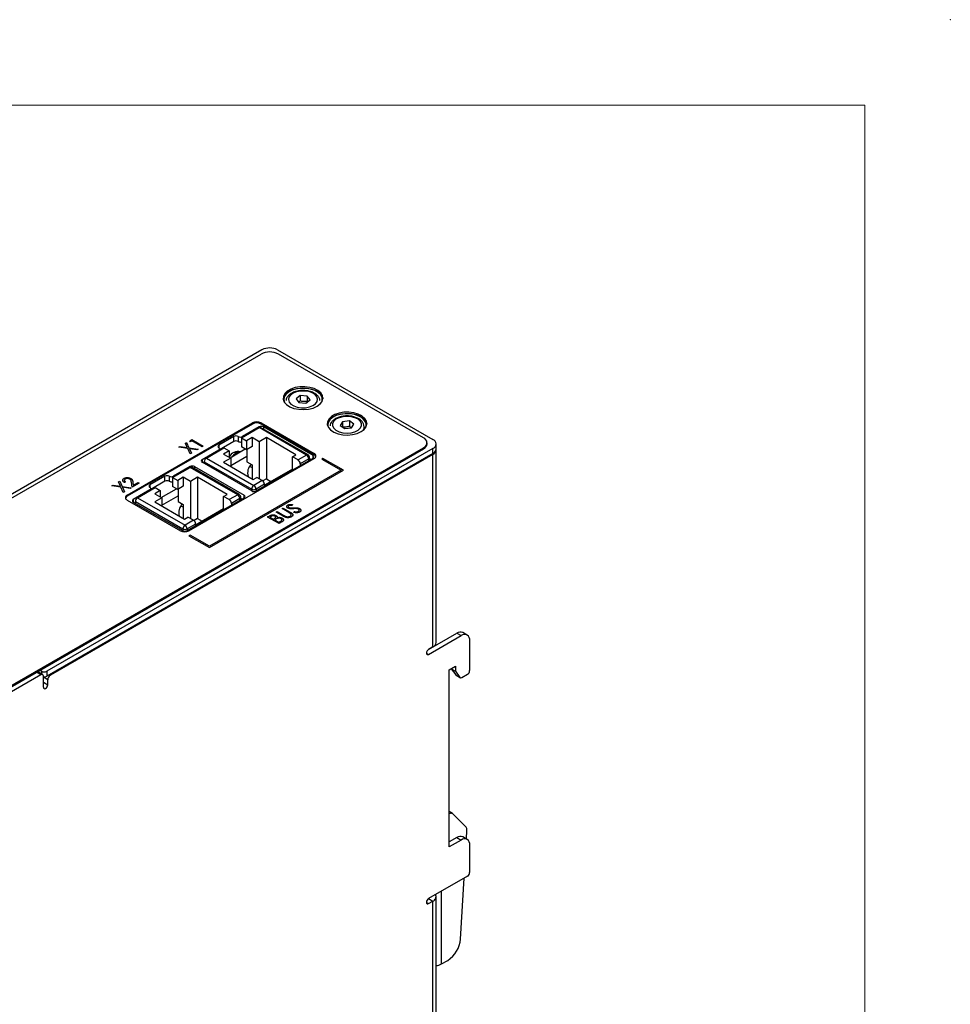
# Model space of a CAD drawing. Header units: millimetres. Extents: x 0 to 420, y 0 to 297.
# Tile 21 of 21: x 344 to 420, y 216 to 297. Entities that reach past the tile are written whole.
import ezdxf

# ---------------------------------------------------------------- set-up
doc = ezdxf.new("R2010")
doc.units = ezdxf.units.MM
doc.header["$PDSIZE"] = -1

msp = doc.modelspace()

# ---------------------------------------------------------------- linework, layer by layer
at = {"color": 7, "linetype": 'Continuous', "lineweight": 18}
for q in [(7, 290), (413, 7)]:
    msp.add_line((413, 290), q, dxfattribs=at)
at = {"color": 7, "linetype": 'Continuous', "lineweight": 25}
for p, q in [((321.714, 245.453), (363.575, 269.618)), ((363.645, 269.965), (332.038, 251.719)), ((364.918, 269.965), (377.646, 262.618)), ((376.868, 262.76), (364.989, 269.618)), ((366.775, 266.209), (366.432, 265.941)), ((367.349, 266.171), (366.775, 266.209)), ((366.775, 266.209), (366.775, 265.78)), ((367.579, 265.865), (367.349, 266.171)), ((367.349, 266.171), (367.349, 265.742)), ((366.432, 265.941), (366.662, 265.635)), ((366.775, 265.78), (366.647, 265.655)), ((366.662, 265.635), (367.236, 265.597)), ((367.236, 265.597), (367.579, 265.865)), ((352.614, 258.066), (362.868, 263.985)), ((362.868, 263.883), (352.614, 257.964)), ((362.868, 263.883), (362.868, 263.985)), ((363.575, 263.985), (367.923, 261.475)), ((363.575, 263.883), (363.575, 263.985)), ((367.923, 261.373), (363.575, 263.883)), ((370.231, 264.074), (370.042, 263.759)), ((370.042, 263.759), (370.42, 263.508)), ((370.798, 264.138), (370.231, 264.074)), ((370.231, 264.074), (370.231, 263.646)), ((371.176, 263.886), (370.798, 264.138)), ((370.798, 264.138), (370.798, 263.709)), ((370.987, 263.571), (371.176, 263.886)), ((361.966, 262.758), (363.405, 263.589)), ((363.406, 263.65), (362.043, 262.863)), ((367.294, 261.344), (363.405, 263.589)), ((367.419, 261.356), (363.53, 263.601)), ((367.825, 261.303), (363.76, 263.65)), ((370.42, 263.508), (370.987, 263.571)), ((357.378, 262.306), (357.477, 262.364)), ((357.532, 261.965), (357.378, 262.306)), ((357.378, 262.306), (357.378, 262.304)), ((357.531, 261.965), (357.378, 262.304)), ((357.477, 262.364), (357.667, 261.945)), ((357.737, 262.514), (357.903, 262.609)), ((357.783, 262.429), (357.737, 262.514)), ((357.737, 262.514), (357.737, 262.512)), ((357.783, 262.427), (357.737, 262.512)), ((357.915, 262.506), (357.783, 262.429)), ((357.915, 262.504), (357.783, 262.427)), ((357.783, 262.429), (357.783, 262.427)), ((357.903, 262.609), (358.839, 262.069)), ((358.755, 262.021), (357.915, 262.506)), ((357.915, 262.506), (357.915, 262.504)), ((358.755, 262.019), (357.915, 262.504)), ((361.336, 262.863), (360.102, 262.151)), ((361.336, 262.455), (360.175, 261.785)), ((361.336, 262.455), (361.336, 262.863)), ((361.689, 262.863), (361.689, 262.455)), ((361.966, 262.758), (362.39, 262.513)), ((361.966, 262.758), (361.966, 262.023)), ((362.839, 262.773), (362.39, 262.513)), ((362.39, 262.513), (362.39, 261.778)), ((363.422, 262.436), (362.839, 262.773)), ((362.839, 262.773), (362.839, 262.038)), ((364.006, 262.773), (363.422, 262.436)), ((363.422, 262.436), (363.422, 259.399)), ((366.427, 261.374), (364.006, 262.773)), ((364.006, 262.773), (364.006, 259.392)), ((377.161, 262.25), (377.161, 262.352)), ((377.91, 261.842), (377.91, 262.25)), ((335.008, 237.778), (376.868, 261.944)), ((335.008, 237.676), (376.868, 261.842)), ((377.646, 261.883), (346.038, 243.636)), ((377.646, 261.475), (346.038, 243.228)), ((377.645, 261.394), (346.32, 243.31)), ((356.842, 261.997), (356.941, 262.054)), ((357.568, 261.888), (356.842, 261.997)), ((356.842, 261.997), (356.842, 261.995)), ((357.568, 261.886), (356.842, 261.995)), ((356.941, 262.054), (357.532, 261.965)), ((357.568, 261.888), (357.568, 261.886)), ((357.765, 261.45), (357.568, 261.888)), ((357.765, 261.448), (357.568, 261.886)), ((357.667, 261.945), (358.425, 261.831)), ((358.326, 261.773), (357.702, 261.867)), ((357.702, 261.867), (357.864, 261.507)), ((358.326, 261.771), (357.703, 261.865)), ((357.864, 261.507), (357.765, 261.45)), ((357.864, 261.505), (357.765, 261.448)), ((357.765, 261.45), (357.765, 261.448)), ((357.864, 261.507), (357.864, 261.505)), ((358.425, 261.831), (358.326, 261.773)), ((358.425, 261.829), (358.326, 261.771)), ((358.326, 261.773), (358.326, 261.771)), ((358.425, 261.831), (358.425, 261.829)), ((360.102, 261.742), (358.739, 260.956)), ((358.839, 262.069), (358.755, 262.021)), ((358.839, 262.067), (358.755, 262.019)), ((358.755, 262.021), (358.755, 262.019)), ((358.839, 262.069), (358.839, 262.067)), ((359.091, 261.099), (360.53, 261.93)), ((360.175, 261.725), (360.175, 261.844)), ((360.954, 261.685), (360.505, 261.425)), ((360.505, 261.425), (361.089, 261.089)), ((360.53, 261.93), (360.954, 261.685)), ((360.954, 261.685), (360.954, 261.166)), ((361.029, 261.123), (362.277, 261.844)), ((361.669, 261.546), (361.656, 261.553)), ((362.39, 261.778), (361.966, 262.023)), ((362.839, 262.038), (362.39, 261.778)), ((362.415, 261.793), (362.415, 260.788)), ((366.141, 261.209), (366.427, 261.374)), ((367.294, 261.344), (366.601, 260.944)), ((367.923, 261.373), (367.923, 261.475)), ((376.868, 261.842), (376.868, 261.944)), ((377.645, 245.634), (377.645, 261.394)), ((377.646, 261.475), (377.646, 261.883)), ((377.908, 246.002), (377.908, 261.761)), ((357.67, 255.147), (367.923, 261.066)), ((362.805, 258.404), (358.739, 260.751)), ((358.914, 260.793), (362.804, 258.548)), ((358.914, 260.65), (358.914, 260.793)), ((359.091, 261.099), (362.98, 258.854)), ((361.089, 261.089), (360.505, 260.752)), ((360.505, 260.752), (362.927, 259.354)), ((361.089, 260.494), (362.415, 261.26)), ((361.089, 261.089), (361.089, 260.415)), ((362.415, 260.788), (362.839, 260.543)), ((362.839, 260.543), (362.839, 259.405)), ((363.158, 258.404), (367.825, 261.098)), ((366.601, 260.944), (366.141, 261.209)), ((366.141, 260.188), (366.141, 261.209)), ((367.47, 261.038), (366.778, 260.638)), ((366.778, 260.638), (366.778, 260.494)), ((367.544, 260.936), (367.544, 261.14)), ((367.544, 261.057), (367.649, 260.996)), ((368.63, 261.068), (368.542, 261.017)), ((368.542, 261.017), (370.133, 260.099)), ((368.542, 261.017), (368.542, 261.015)), ((368.542, 261.015), (370.131, 260.098)), ((370.31, 260.099), (368.63, 261.068)), ((356.332, 259.506), (357.771, 260.337)), ((357.772, 260.397), (356.409, 259.611)), ((361.66, 258.091), (357.771, 260.337)), ((361.785, 258.104), (357.896, 260.349)), ((358.126, 260.397), (362.191, 258.05)), ((359.35, 253.772), (370.31, 260.099)), ((370.133, 260.099), (359.35, 253.874)), ((359.35, 253.77), (370.31, 260.097)), ((362.814, 260.316), (362.637, 260.419)), ((366.141, 260.188), (363.85, 258.866)), ((366.141, 260.188), (366.195, 260.157)), ((370.31, 260.099), (370.31, 260.097)), ((351.362, 258.833), (351.461, 258.89)), ((351.461, 258.89), (352.052, 258.801)), ((351.898, 259.143), (351.997, 259.2)), ((352.052, 258.801), (351.898, 259.143)), ((351.898, 259.143), (351.898, 259.141)), ((352.051, 258.802), (351.898, 259.141)), ((351.997, 259.2), (352.187, 258.781)), ((352.471, 259.141), (352.387, 259.093)), ((352.471, 259.139), (352.387, 259.091)), ((352.387, 259.093), (352.387, 259.091)), ((352.453, 259.38), (352.453, 259.378)), ((352.471, 259.141), (352.471, 259.139)), ((352.829, 259.378), (352.829, 259.376)), ((352.954, 259.119), (352.954, 259.117)), ((353.011, 258.705), (352.954, 259.119)), ((353.011, 258.703), (352.954, 259.117)), ((353.598, 259.044), (353.011, 258.705)), ((353.598, 259.042), (353.011, 258.703)), ((353.074, 259.137), (353.11, 258.873)), ((353.11, 258.873), (353.502, 259.1)), ((353.502, 259.1), (353.598, 259.044)), ((353.598, 259.044), (353.598, 259.042)), ((355.702, 259.611), (354.468, 258.898)), ((355.702, 259.202), (354.541, 258.532)), ((355.702, 259.202), (355.702, 259.611)), ((356.056, 259.611), (356.056, 259.202)), ((356.332, 259.506), (356.756, 259.261)), ((356.332, 259.506), (356.332, 258.771)), ((357.205, 259.52), (356.756, 259.261)), ((356.756, 259.261), (356.756, 258.526)), ((357.788, 259.183), (357.205, 259.52)), ((357.205, 259.52), (357.205, 258.785)), ((358.372, 259.52), (357.788, 259.183)), ((357.788, 259.183), (357.788, 256.146)), ((360.794, 258.122), (358.372, 259.52)), ((358.372, 259.52), (358.372, 256.14)), ((362.927, 259.354), (363.214, 259.519)), ((363.673, 259.254), (362.98, 258.854)), ((363.85, 258.948), (363.157, 258.548)), ((363.673, 259.254), (363.214, 259.519)), ((364.006, 259.392), (363.715, 259.224)), ((363.85, 258.948), (363.85, 258.804)), ((364.006, 259.392), (364.384, 259.174)), ((352.087, 258.724), (351.362, 258.833)), ((351.362, 258.833), (351.362, 258.831)), ((352.087, 258.722), (351.362, 258.831)), ((352.285, 258.286), (352.087, 258.724)), ((352.087, 258.724), (352.087, 258.722)), ((352.285, 258.284), (352.087, 258.722)), ((352.187, 258.781), (352.945, 258.667)), ((352.846, 258.61), (352.222, 258.704)), ((352.222, 258.704), (352.384, 258.343)), ((352.846, 258.608), (352.223, 258.702)), ((352.384, 258.343), (352.285, 258.286)), ((352.384, 258.341), (352.285, 258.284)), ((352.285, 258.286), (352.285, 258.284)), ((352.384, 258.343), (352.384, 258.341)), ((352.614, 257.964), (352.614, 258.066)), ((352.945, 258.667), (352.846, 258.61)), ((352.945, 258.665), (352.846, 258.608)), ((352.846, 258.61), (352.846, 258.608)), ((352.945, 258.667), (352.945, 258.665)), ((353.011, 258.705), (353.011, 258.703)), ((354.468, 258.49), (353.105, 257.703)), ((353.457, 257.847), (354.896, 258.677)), ((354.541, 258.472), (354.541, 258.592)), ((355.321, 258.432), (354.872, 258.173)), ((354.872, 258.173), (355.455, 257.836)), ((354.896, 258.677), (355.321, 258.432)), ((355.321, 258.432), (355.321, 257.914)), ((355.395, 257.871), (356.643, 258.591)), ((356.756, 258.526), (356.332, 258.771)), ((357.205, 258.785), (356.756, 258.526)), ((356.781, 258.54), (356.781, 257.536)), ((360.507, 257.957), (360.794, 258.122)), ((361.66, 258.091), (360.967, 257.691)), ((352.614, 257.658), (356.963, 255.147)), ((353.105, 257.499), (357.171, 255.152)), ((353.281, 257.54), (357.17, 255.295)), ((353.281, 257.398), (353.281, 257.54)), ((353.457, 257.847), (357.346, 255.601)), ((355.455, 257.836), (354.872, 257.5)), ((354.872, 257.5), (357.293, 256.101)), ((355.455, 257.242), (356.781, 258.007)), ((355.455, 257.836), (355.455, 257.163)), ((356.781, 257.536), (357.205, 257.291)), ((357.205, 257.291), (357.205, 256.152)), ((357.525, 255.152), (362.191, 257.846)), ((360.967, 257.691), (360.507, 257.957)), ((360.507, 256.936), (360.507, 257.957)), ((361.837, 257.785), (361.144, 257.385)), ((361.144, 257.385), (361.144, 257.241)), ((361.91, 257.683), (361.91, 257.887)), ((361.91, 257.805), (362.015, 257.744)), ((366.137, 257.288), (366.124, 257.214)), ((366.137, 257.286), (366.124, 257.212)), ((366.137, 257.288), (366.137, 257.286)), ((357.18, 257.064), (357.003, 257.166)), ((360.507, 256.936), (358.216, 255.613)), ((360.507, 256.936), (360.561, 256.905)), ((364.803, 256.674), (364.887, 256.722)), ((365.368, 256.347), (364.803, 256.674)), ((364.803, 256.674), (364.803, 256.672)), ((365.368, 256.345), (364.803, 256.672)), ((364.887, 256.722), (365.448, 256.399)), ((365.295, 256.957), (365.379, 257.006)), ((365.856, 256.634), (365.295, 256.957)), ((365.295, 256.957), (365.295, 256.955)), ((365.856, 256.632), (365.295, 256.955)), ((365.379, 257.006), (365.944, 256.68)), ((365.765, 257.005), (365.765, 257.002)), ((365.846, 257.192), (365.846, 257.19)), ((365.856, 256.634), (365.856, 256.632)), ((365.954, 256.949), (365.954, 256.947)), ((365.992, 256.545), (365.992, 256.543)), ((366.124, 257.214), (366.124, 257.212)), ((366.216, 256.954), (366.216, 256.952)), ((366.266, 256.646), (366.293, 256.716)), ((366.266, 256.646), (366.266, 256.644)), ((366.514, 256.953), (366.514, 256.951)), ((366.636, 256.917), (366.636, 256.915)), ((366.73, 256.678), (366.73, 256.676)), ((357.293, 256.101), (357.58, 256.267)), ((358.039, 256.001), (357.346, 255.601)), ((358.216, 255.695), (357.523, 255.295)), ((358.039, 256.001), (357.58, 256.267)), ((358.372, 256.14), (358.081, 255.972)), ((358.216, 255.695), (358.216, 255.551)), ((358.372, 256.14), (358.75, 255.921)), ((364.108, 256.272), (364.277, 256.37)), ((364.108, 256.272), (364.108, 256.27)), ((365.043, 255.732), (364.108, 256.272)), ((365.043, 255.73), (364.108, 256.27)), ((364.389, 256.323), (364.288, 256.265)), ((364.288, 256.265), (364.588, 256.092)), ((364.389, 256.321), (364.29, 256.264)), ((364.389, 256.323), (364.389, 256.321)), ((364.588, 256.092), (364.637, 256.121)), ((364.733, 256.065), (364.684, 256.037)), ((364.684, 256.037), (365.031, 255.836)), ((364.733, 256.063), (364.685, 256.036)), ((364.701, 256.345), (364.701, 256.343)), ((364.733, 256.065), (364.733, 256.063)), ((364.877, 256.286), (364.877, 256.217)), ((364.899, 256.148), (364.899, 256.146)), ((365.031, 255.836), (365.14, 255.898)), ((365.28, 255.869), (365.043, 255.732)), ((365.28, 255.867), (365.043, 255.73)), ((365.043, 255.732), (365.043, 255.73)), ((365.21, 256.135), (365.21, 256.133)), ((365.28, 255.869), (365.28, 255.867)), ((365.368, 256.347), (365.368, 256.345)), ((365.582, 256.243), (365.582, 256.241)), ((366.06, 256.291), (366.06, 256.289)), ((357.759, 254.792), (357.67, 254.741)), ((357.67, 254.741), (359.35, 253.772)), ((357.67, 254.741), (357.67, 254.739)), ((357.67, 254.739), (359.35, 253.77)), ((359.35, 253.874), (357.759, 254.792)), ((359.35, 253.772), (359.35, 253.77)), ((377.287, 245.428), (379.589, 246.757)), ((379.589, 246.757), (379.943, 246.553)), ((380.443, 246.602), (380.089, 246.806)), ((377.291, 245.022), (379.943, 246.553)), ((380.65, 243.695), (380.65, 246.144)), ((377.645, 245.634), (377.291, 245.43)), ((345.692, 243.366), (345.338, 243.57)), ((345.473, 243.718), (345.614, 243.636)), ((346.038, 243.636), (346.038, 243.228)), ((378.971, 243.746), (379.501, 244.052)), ((378.971, 229.252), (378.971, 243.746)), ((379.147, 243.848), (379.501, 243.644)), ((379.147, 243.848), (379.147, 243.848)), ((379.147, 243.848), (379.505, 243.34)), ((379.501, 244.052), (379.501, 243.644)), ((379.501, 243.644), (379.858, 243.136)), ((345.542, 243.351), (342.431, 241.555)), ((345.754, 242.33), (345.754, 243.229)), ((345.754, 243.147), (345.756, 243.182)), ((346.108, 242.943), (345.754, 243.147)), ((345.754, 242.739), (346.108, 242.535)), ((346.108, 242.535), (346.108, 242.943)), ((379.505, 243.34), (379.858, 243.136)), ((379.533, 243.314), (379.886, 243.11)), ((380.011, 243.122), (380.473, 243.389)), ((379.235, 231.99), (378.971, 232.143)), ((380.363, 230.866), (379.271, 231.963)), ((380.386, 229.896), (380.43, 230.635)), ((379.589, 230.018), (378.971, 229.661)), ((379.589, 230.018), (379.943, 229.814)), ((380.443, 229.863), (380.089, 230.067)), ((379.943, 229.814), (378.971, 229.252)), ((380.65, 227.16), (380.65, 229.405)), ((380.473, 226.854), (377.291, 225.017)), ((379.907, 221.704), (380.199, 226.696)), ((377.287, 225.014), (377.291, 225.017)), ((377.291, 225.017), (377.297, 225.02)), ((377.291, 225.017), (377.645, 224.813)), ((377.908, 210.478), (377.908, 225.18)), ((377.291, 224.609), (377.645, 224.813)), ((377.645, 210.111), (377.645, 224.813)), ((378.353, 219.667), (378.849, 219.954))]:
    msp.add_line(p, q, dxfattribs=at)
at = {"color": 8, "linetype": 'Continuous', "lineweight": 25}
for p, q in [((363.406, 263.59), (363.406, 263.65)), ((363.76, 263.65), (363.76, 263.469)), ((360.102, 262.151), (360.102, 261.947)), ((362.043, 262.863), (362.043, 262.803)), ((360.102, 261.682), (360.102, 261.742)), ((367.825, 261.098), (367.825, 261.303)), ((377.645, 261.394), (377.575, 261.434)), ((358.739, 260.956), (358.739, 260.751)), ((367.47, 260.894), (367.47, 261.038)), ((357.772, 260.337), (357.772, 260.397)), ((358.126, 260.397), (358.126, 260.216)), ((362.839, 260.356), (362.814, 260.316)), ((354.468, 258.898), (354.468, 258.694)), ((356.409, 259.611), (356.409, 259.551)), ((354.468, 258.43), (354.468, 258.49)), ((362.191, 257.846), (362.191, 258.05)), ((362.804, 258.548), (362.804, 258.405)), ((363.157, 258.548), (363.157, 258.404)), ((353.105, 257.703), (353.105, 257.499)), ((361.837, 257.641), (361.837, 257.785)), ((357.205, 257.104), (357.18, 257.064)), ((357.17, 255.295), (357.17, 255.153)), ((357.523, 255.295), (357.523, 255.151)), ((377.114, 245.124), (377.291, 245.022)), ((345.542, 243.351), (345.19, 243.554)), ((345.225, 243.575), (345.225, 243.573)), ((345.614, 243.411), (345.614, 243.636)), ((346.25, 243.35), (346.32, 243.31)), ((377.291, 225.017), (377.291, 225.017)), ((378.353, 219.667), (378.353, 225.63)), ((377.114, 224.711), (377.291, 224.609))]:
    msp.add_line(p, q, dxfattribs=at)
at = {"color": 7, "linetype": 'Continuous', "lineweight": 25, "flags": 128}
for points in [[(368.153, 265.342), (368.403, 265.528), (368.565, 265.744), (368.628, 265.976), (368.59, 266.21), (368.452, 266.432), (368.223, 266.626), (367.917, 266.782), (367.555, 266.888), (367.157, 266.94), (366.75, 266.932), (366.359, 266.867), (366.008, 266.747), (365.72, 266.581), (365.513, 266.378), (365.399, 266.152), (365.386, 265.917), (365.475, 265.688), (365.66, 265.478), (365.929, 265.302), (366.266, 265.17), (366.65, 265.09), (367.055, 265.068), (367.457, 265.105), (367.831, 265.198), (368.153, 265.342)], [(368.546, 265.71), (368.575, 265.817), (368.562, 266.044), (368.452, 266.263), (368.251, 266.459), (367.972, 266.621), (367.632, 266.737), (367.253, 266.8), (366.859, 266.807), (366.473, 266.758), (366.121, 266.654), (365.825, 266.503), (365.603, 266.315), (365.47, 266.1), (365.433, 265.874), (365.478, 265.683)], [(367.141, 266.59), (366.8, 266.584), (366.476, 266.523), (366.195, 266.412), (365.98, 266.259), (365.847, 266.078), (365.809, 265.883), (365.867, 265.689), (366.018, 265.512), (366.248, 265.367), (366.54, 265.266), (366.87, 265.216), (367.211, 265.222), (367.535, 265.283), (367.816, 265.394), (368.031, 265.546), (368.164, 265.728), (368.202, 265.923), (368.144, 266.117), (367.993, 266.293), (367.762, 266.438), (367.471, 266.54), (367.141, 266.59)], [(365.855, 266.567), (366.177, 266.711), (366.551, 266.804), (366.953, 266.841), (367.359, 266.819), (367.742, 266.739), (368.079, 266.607), (368.348, 266.431), (368.533, 266.221), (368.622, 265.992), (368.627, 265.955)], [(371.759, 263.261), (372.009, 263.446), (372.171, 263.662), (372.235, 263.894), (372.196, 264.128), (372.058, 264.35), (371.829, 264.544), (371.524, 264.7), (371.161, 264.806), (370.763, 264.858), (370.356, 264.85), (369.965, 264.785), (369.614, 264.665), (369.326, 264.499), (369.119, 264.296), (369.005, 264.071), (368.993, 263.836), (369.081, 263.606), (369.266, 263.397), (369.536, 263.22), (369.873, 263.088), (370.256, 263.008), (370.661, 262.986), (371.064, 263.023), (371.438, 263.116), (371.759, 263.261)], [(372.132, 263.595), (372.176, 263.738), (372.163, 263.966), (372.053, 264.184), (371.852, 264.381), (371.573, 264.542), (371.233, 264.658), (370.854, 264.721), (370.459, 264.729), (370.074, 264.679), (369.722, 264.575), (369.426, 264.425), (369.204, 264.236), (369.071, 264.022), (369.033, 263.795), (369.072, 263.622)], [(369.704, 263.37), (369.962, 263.241), (370.272, 263.159), (370.609, 263.131), (370.946, 263.159), (371.256, 263.241), (371.514, 263.37), (371.698, 263.536), (371.794, 263.724), (371.794, 263.921), (371.698, 264.11), (371.514, 264.275), (371.256, 264.404), (370.946, 264.486), (370.609, 264.514), (370.271, 264.486), (369.962, 264.404), (369.704, 264.275), (369.52, 264.11), (369.424, 263.921), (369.424, 263.724), (369.52, 263.535), (369.704, 263.37)], [(369.461, 264.485), (369.783, 264.629), (370.157, 264.723), (370.559, 264.759), (370.965, 264.737), (371.348, 264.658), (371.685, 264.525), (371.954, 264.349), (372.139, 264.14), (372.228, 263.91), (372.233, 263.873)], [(361.407, 261.587), (361.548, 261.591), (361.656, 261.553)], [(377.291, 245.43), (377.223, 245.376), (377.166, 245.298), (377.128, 245.21), (377.114, 245.124), (377.128, 245.054), (377.166, 245.01), (377.223, 244.999), (377.291, 245.022)], [(379.505, 243.34), (379.517, 243.325), (379.533, 243.314), (379.533, 243.314)], [(345.754, 242.33), (345.768, 242.26), (345.806, 242.216), (345.863, 242.205), (345.931, 242.228), (345.999, 242.283), (346.056, 242.36), (346.094, 242.449), (346.108, 242.535)], [(377.291, 225.017), (377.223, 224.962), (377.166, 224.885), (377.128, 224.797), (377.114, 224.711), (377.128, 224.64), (377.166, 224.596), (377.223, 224.585), (377.291, 224.609)]]:
    msp.add_lwpolyline(points, dxfattribs=at)
at = {"color": 7, "linetype": 'Continuous', "lineweight": 25}
for centre, radius, start, end in [((364.282, 268.254), 1.537, 62.60965, 117.39037), ((364.282, 268.737), 1.383, 62.60966, 117.39036), ((366.21, 265.803), 0.843, 114.93729, 169.6267), ((363.221, 263.303), 0.769, 62.60972, 117.39028), ((363.221, 263.201), 0.769, 62.60972, 117.39028), ((363.583, 263.309), 0.384, 62.60979, 117.39027), ((369.817, 263.721), 0.843, 114.9373, 169.62666), ((361.513, 262.522), 0.384, 62.6095, 117.39044), ((363.478, 263.487), 0.126, 65.69378, 125.61907), ((360.141, 262.049), 0.109, 110.78345, 249.21636), ((361.513, 262.113), 0.384, 62.6095, 117.39044), ((361.866, 263.204), 0.384, 242.60975, 297.39034), ((361.867, 262.799), 0.387, 242.70112, 284.74935), ((376.713, 262.352), 0.437, 290.78347, 69.21655), ((376.661, 262.3), 0.503, 294.3747, 354.30521), ((377.507, 262.25), 0.393, 290.78334, 69.2166), ((360.063, 261.844), 0.109, 290.78341, 69.21668), ((361.676, 260.818), 0.816, 75.7829, 152.16072), ((361.949, 260.594), 0.986, 98.67217, 141.32246), ((367.087, 261.02), 0.384, 2.60603, 57.39391), ((367.294, 261.14), 0.25, 0.00001, 60.00269), ((367.787, 261.201), 0.109, 290.78363, 69.21628), ((367.846, 261.271), 0.218, 290.78352, 69.21648), ((367.804, 261.126), 0.274, 20.03548, 64.2722), ((377.486, 261.783), 0.42, 292.17747, 1.84325), ((377.459, 261.887), 0.453, 294.37456, 354.3052), ((358.778, 260.854), 0.109, 110.78369, 249.2165), ((359.298, 260.775), 0.384, 122.60495, 177.39517), ((363.5, 259.878), 1.031, 136.1855, 195.89989), ((366.394, 260.62), 0.384, 2.60603, 57.39391), ((357.844, 260.234), 0.126, 65.69417, 125.61896), ((357.949, 260.056), 0.384, 62.60932, 117.3905), ((354.507, 258.796), 0.109, 110.78361, 249.2162), ((355.879, 259.269), 0.384, 62.60942, 117.3904), ((355.879, 258.861), 0.384, 62.60942, 117.3904), ((356.232, 259.952), 0.384, 242.60984, 297.39026), ((356.233, 259.546), 0.387, 242.70132, 284.74911), ((363.187, 258.53), 0.384, 122.60499, 177.39464), ((362.773, 258.53), 0.384, 2.60541, 57.39502), ((363.466, 258.93), 0.384, 2.60541, 57.39502), ((352.692, 257.862), 0.218, 110.78348, 249.21633), ((354.429, 258.592), 0.109, 290.78318, 69.21654), ((361.453, 257.768), 0.384, 2.60603, 57.39391), ((361.66, 257.887), 0.25, 0.00001, 60.00269), ((362.153, 257.948), 0.109, 290.78337, 69.21728), ((362.98, 258.889), 0.384, 242.60965, 297.39029), ((362.982, 258.746), 0.384, 242.60978, 297.39012), ((352.734, 257.717), 0.274, 115.73042, 159.9616), ((353.144, 257.601), 0.109, 110.78333, 249.21649), ((353.664, 257.523), 0.384, 122.60474, 177.3955), ((357.866, 256.625), 1.031, 136.19, 195.87285), ((360.76, 257.368), 0.384, 2.60603, 57.39391), ((357.832, 255.678), 0.384, 2.60541, 57.39502), ((357.317, 255.83), 0.769, 242.60979, 297.39027), ((357.553, 255.278), 0.384, 122.60478, 177.39498), ((357.346, 255.636), 0.384, 242.60932, 297.3905), ((357.348, 255.493), 0.384, 242.60975, 297.39028), ((357.139, 255.278), 0.384, 2.60541, 57.39502), ((379.882, 246.348), 0.503, 65.69296, 125.61751), ((377.458, 246.047), 0.453, 294.37471, 354.30524), ((380.219, 246.214), 0.437, 350.78596, 129.20326), ((345.278, 243.442), 0.142, 64.80181, 117.58599), ((345.826, 244.046), 0.461, 242.60925, 297.39054), ((380.266, 243.712), 0.384, 302.60546, 357.39457), ((345.625, 243.25), 0.131, 350.78578, 129.20347), ((345.827, 243.637), 0.46, 261.15902, 297.33626), ((346.568, 242.922), 0.461, 122.60549, 177.39451), ((379.942, 243.207), 0.11, 220.53277, 309.24826), ((379.125, 231.759), 0.251, 54.40998, 127.88318), ((380.134, 230.674), 0.298, 352.52153, 39.95519), ((379.882, 229.609), 0.503, 65.6927, 125.61777), ((380.219, 229.475), 0.437, 350.78583, 129.2034), ((380.266, 227.177), 0.384, 302.60542, 357.39455), ((377.509, 225.178), 0.39, 290.36091, 25.44415), ((377.59, 221.91), 2.326, 302.76931, 354.92053), ((377.776, 220.721), 1.201, 276.30729, 298.69526)]:
    msp.add_arc(centre, radius, start, end, dxfattribs=at)
at = {"color": 8, "linetype": 'Continuous', "lineweight": 25}
for centre, start, end in [((367.367, 261.242), 65.69528, 125.6148), ((367.419, 261.152), 294.3749, 354.30516), ((361.733, 257.989), 65.69568, 125.61469), ((361.785, 257.9), 294.37456, 354.3055)]:
    msp.add_arc(centre, 0.126, start, end, dxfattribs=at)
at = {"color": 7, "linetype": 'Continuous', "lineweight": 25}
for points, knots in [([(368.396, 265.812), (368.38, 265.884), (368.348, 266.031), (368.2, 266.224), (367.99, 266.391), (367.715, 266.522), (367.426, 266.598), (367.172, 266.628), (366.915, 266.634), (366.621, 266.607), (366.294, 266.521), (366.008, 266.385), (365.793, 266.208), (365.656, 266.015), (365.631, 265.88), (365.62, 265.821)], [0, 0, 0, 0, 0.074462, 0.151945, 0.233502, 0.31909, 0.405836, 0.464724, 0.510469, 0.596832, 0.683793, 0.771721, 0.861019, 0.938845, 1, 1, 1, 1]), ([(367.349, 265.742), (367.255, 265.726), (367.16, 265.718), (366.965, 265.731), (366.869, 265.751), (366.775, 265.78)], [0, 0, 0, 0, 0.5, 0.5, 1, 1, 1, 1]), ([(371.961, 263.436), (371.964, 263.441), (372.004, 263.511), (372.015, 263.671), (371.975, 263.893), (371.847, 264.098), (371.653, 264.272), (371.392, 264.413), (371.079, 264.51), (370.734, 264.556), (370.382, 264.548), (370.042, 264.486), (369.736, 264.373), (369.488, 264.216), (369.319, 264.025), (369.228, 263.859), (369.227, 263.758), (369.227, 263.731)], [0, 0, 0, 0, 0.005008, 0.07204, 0.142738, 0.212444, 0.285113, 0.361831, 0.440283, 0.518585, 0.596762, 0.675194, 0.754259, 0.834454, 0.906929, 0.975459, 1, 1, 1, 1]), ([(370.798, 263.709), (370.705, 263.676), (370.611, 263.652), (370.418, 263.63), (370.324, 263.634), (370.231, 263.646)], [0, 0, 0, 0, 0.5, 0.5, 1, 1, 1, 1]), ([(370.977, 263.554), (370.976, 263.554), (370.916, 263.583), (370.856, 263.647), (370.798, 263.709)], [0, 0, 0, 0, 0.022898, 1, 1, 1, 1]), ([(352.387, 259.091), (352.349, 259.119), (352.272, 259.175), (352.235, 259.257), (352.253, 259.299), (352.256, 259.307)], [0, 0, 0, 0, 0.453166, 0.905209, 1, 1, 1, 1]), ([(352.387, 259.093), (352.376, 259.1), (352.355, 259.113), (352.328, 259.134), (352.305, 259.155), (352.285, 259.178), (352.27, 259.2), (352.258, 259.223), (352.251, 259.247), (352.247, 259.271), (352.248, 259.295), (352.252, 259.318), (352.26, 259.341), (352.273, 259.362), (352.289, 259.382), (352.309, 259.402), (352.333, 259.421), (352.352, 259.432), (352.362, 259.438)], [0, 0, 0, 0, 0.070894, 0.1392, 0.20487, 0.269234, 0.332081, 0.394901, 0.457202, 0.520113, 0.582517, 0.642738, 0.701734, 0.760045, 0.818157, 0.87726, 0.937527, 1, 1, 1, 1]), ([(352.362, 259.438), (352.371, 259.444), (352.391, 259.454), (352.423, 259.468), (352.455, 259.479), (352.489, 259.488), (352.524, 259.495), (352.561, 259.499), (352.598, 259.502), (352.637, 259.501), (352.675, 259.499), (352.712, 259.495), (352.748, 259.489), (352.783, 259.481), (352.816, 259.471), (352.848, 259.459), (352.878, 259.445), (352.897, 259.435), (352.907, 259.43)], [0, 0, 0, 0, 0.067106, 0.131744, 0.194458, 0.255749, 0.316097, 0.376704, 0.438236, 0.501646, 0.565077, 0.627495, 0.688465, 0.749509, 0.810355, 0.872348, 0.935088, 1, 1, 1, 1]), ([(352.453, 259.38), (352.447, 259.376), (352.434, 259.369), (352.418, 259.356), (352.404, 259.343), (352.392, 259.329), (352.383, 259.315), (352.377, 259.3), (352.374, 259.285), (352.373, 259.269), (352.375, 259.253), (352.38, 259.237), (352.388, 259.221), (352.399, 259.205), (352.412, 259.189), (352.429, 259.173), (352.449, 259.157), (352.463, 259.147), (352.471, 259.141)], [0, 0, 0, 0, 0.061535, 0.120681, 0.178642, 0.235332, 0.291867, 0.34862, 0.406764, 0.466093, 0.52635, 0.587062, 0.649555, 0.7136, 0.780456, 0.850261, 0.923173, 1, 1, 1, 1]), ([(352.453, 259.378), (352.423, 259.359), (352.384, 259.335), (352.384, 259.304), (352.384, 259.298)], [0, 0, 0, 0, 0.803569, 1, 1, 1, 1]), ([(352.829, 259.378), (352.822, 259.382), (352.809, 259.389), (352.788, 259.398), (352.766, 259.406), (352.743, 259.412), (352.719, 259.417), (352.694, 259.421), (352.668, 259.423), (352.641, 259.424), (352.614, 259.424), (352.588, 259.422), (352.563, 259.419), (352.539, 259.414), (352.516, 259.408), (352.494, 259.4), (352.473, 259.391), (352.46, 259.384), (352.453, 259.38)], [0, 0, 0, 0, 0.064826, 0.127694, 0.189002, 0.250262, 0.311649, 0.372859, 0.435986, 0.500806, 0.565495, 0.628378, 0.689165, 0.749946, 0.810822, 0.872278, 0.935146, 1, 1, 1, 1]), ([(352.829, 259.376), (352.822, 259.38), (352.809, 259.387), (352.788, 259.396), (352.766, 259.404), (352.743, 259.41), (352.719, 259.415), (352.694, 259.419), (352.668, 259.421), (352.641, 259.422), (352.614, 259.422), (352.588, 259.42), (352.563, 259.417), (352.539, 259.412), (352.516, 259.406), (352.494, 259.398), (352.473, 259.389), (352.46, 259.382), (352.453, 259.378)], [0, 0, 0, 0, 0.064826, 0.127694, 0.189002, 0.250262, 0.311649, 0.372859, 0.435986, 0.500806, 0.565495, 0.628378, 0.689165, 0.749946, 0.810822, 0.872278, 0.935146, 1, 1, 1, 1]), ([(352.954, 259.119), (352.953, 259.129), (352.951, 259.149), (352.947, 259.176), (352.942, 259.201), (352.938, 259.224), (352.932, 259.245), (352.927, 259.263), (352.922, 259.279), (352.914, 259.297), (352.901, 259.317), (352.882, 259.339), (352.858, 259.36), (352.838, 259.372), (352.829, 259.378)], [0, 0, 0, 0, 0.108913, 0.209615, 0.301765, 0.385391, 0.460979, 0.528012, 0.587141, 0.638024, 0.730395, 0.82069, 0.909658, 1, 1, 1, 1]), ([(352.954, 259.117), (352.953, 259.127), (352.951, 259.147), (352.947, 259.174), (352.942, 259.199), (352.938, 259.222), (352.932, 259.243), (352.927, 259.261), (352.922, 259.277), (352.914, 259.295), (352.901, 259.315), (352.882, 259.337), (352.858, 259.358), (352.838, 259.37), (352.829, 259.376)], [0, 0, 0, 0, 0.108913, 0.209615, 0.301765, 0.385391, 0.460979, 0.528012, 0.587141, 0.638024, 0.730395, 0.82069, 0.909658, 1, 1, 1, 1]), ([(352.907, 259.43), (352.919, 259.422), (352.944, 259.407), (352.976, 259.381), (353.001, 259.353), (353.019, 259.329), (353.029, 259.307), (353.038, 259.289), (353.045, 259.269), (353.052, 259.246), (353.058, 259.222), (353.064, 259.196), (353.069, 259.167), (353.072, 259.147), (353.074, 259.137)], [0, 0, 0, 0, 0.10151, 0.200837, 0.299625, 0.399332, 0.452699, 0.511826, 0.577323, 0.649147, 0.727119, 0.811496, 0.9029, 1, 1, 1, 1]), ([(365.765, 257.005), (365.756, 257.01), (365.737, 257.022), (365.714, 257.042), (365.694, 257.062), (365.68, 257.084), (365.672, 257.106), (365.668, 257.128), (365.67, 257.151), (365.677, 257.173), (365.689, 257.194), (365.706, 257.215), (365.728, 257.234), (365.746, 257.245), (365.754, 257.25)], [0, 0, 0, 0, 0.088291, 0.174419, 0.258423, 0.342317, 0.425287, 0.506935, 0.587922, 0.670559, 0.753145, 0.834844, 0.916686, 1, 1, 1, 1]), ([(365.754, 257.25), (365.765, 257.256), (365.785, 257.267), (365.821, 257.28), (365.86, 257.29), (365.895, 257.295), (365.925, 257.298), (365.949, 257.3), (365.976, 257.3), (366.004, 257.3), (366.035, 257.298), (366.067, 257.296), (366.102, 257.293), (366.125, 257.29), (366.137, 257.288)], [0, 0, 0, 0, 0.103822, 0.205919, 0.309231, 0.415653, 0.47222, 0.532858, 0.597819, 0.667857, 0.743177, 0.823448, 0.908942, 1, 1, 1, 1]), ([(364.277, 256.37), (364.285, 256.374), (364.301, 256.383), (364.326, 256.396), (364.35, 256.408), (364.373, 256.418), (364.396, 256.426), (364.417, 256.434), (364.439, 256.44), (364.466, 256.446), (364.501, 256.451), (364.543, 256.454), (364.586, 256.453), (364.629, 256.448), (364.671, 256.439), (364.712, 256.428), (364.749, 256.413), (364.772, 256.401), (364.783, 256.394)], [0, 0, 0, 0, 0.060411, 0.117245, 0.171021, 0.220982, 0.268098, 0.311607, 0.352705, 0.391223, 0.464448, 0.5367, 0.610578, 0.686475, 0.763836, 0.840678, 0.919304, 1, 1, 1, 1]), ([(365.765, 257.002), (365.735, 257.022), (365.689, 257.051), (365.683, 257.09), (365.681, 257.102)], [0, 0, 0, 0, 0.6744931, 1, 1, 1, 1]), ([(365.954, 256.949), (365.945, 256.95), (365.926, 256.952), (365.9, 256.956), (365.875, 256.962), (365.851, 256.968), (365.828, 256.976), (365.806, 256.984), (365.785, 256.994), (365.772, 257.001), (365.765, 257.005)], [0, 0, 0, 0, 0.130877, 0.257719, 0.382316, 0.506626, 0.628302, 0.751527, 0.87547, 1, 1, 1, 1]), ([(365.954, 256.947), (365.945, 256.948), (365.926, 256.95), (365.9, 256.954), (365.875, 256.96), (365.851, 256.966), (365.828, 256.974), (365.806, 256.982), (365.785, 256.992), (365.772, 256.999), (365.765, 257.002)], [0, 0, 0, 0, 0.130877, 0.257719, 0.382316, 0.506626, 0.628302, 0.751527, 0.87547, 1, 1, 1, 1]), ([(365.846, 257.192), (365.838, 257.187), (365.822, 257.177), (365.806, 257.16), (365.796, 257.142), (365.793, 257.123), (365.797, 257.104), (365.807, 257.086), (365.823, 257.07), (365.838, 257.06), (365.845, 257.055)], [0, 0, 0, 0, 0.133507, 0.258557, 0.380724, 0.504971, 0.628085, 0.748901, 0.871477, 1, 1, 1, 1]), ([(365.846, 257.19), (365.828, 257.179), (365.803, 257.162), (365.801, 257.141), (365.8, 257.133)], [0, 0, 0, 0, 0.66215, 1, 1, 1, 1]), ([(365.845, 257.055), (365.851, 257.052), (365.861, 257.047), (365.878, 257.04), (365.896, 257.033), (365.916, 257.028), (365.938, 257.023), (365.963, 257.02), (365.991, 257.018), (366.01, 257.017), (366.021, 257.017)], [0, 0, 0, 0, 0.110385, 0.220503, 0.331137, 0.443585, 0.563154, 0.695062, 0.839762, 1, 1, 1, 1]), ([(366.124, 257.214), (366.114, 257.215), (366.095, 257.217), (366.067, 257.22), (366.042, 257.222), (366.018, 257.223), (365.997, 257.224), (365.978, 257.224), (365.96, 257.223), (365.939, 257.222), (365.916, 257.218), (365.89, 257.212), (365.866, 257.203), (365.852, 257.196), (365.846, 257.192)], [0, 0, 0, 0, 0.102557, 0.196911, 0.284395, 0.364416, 0.437215, 0.503536, 0.563602, 0.61645, 0.714669, 0.808954, 0.904132, 1, 1, 1, 1]), ([(366.124, 257.212), (366.114, 257.213), (366.095, 257.215), (366.067, 257.218), (366.042, 257.22), (366.018, 257.221), (365.997, 257.222), (365.978, 257.222), (365.96, 257.221), (365.939, 257.22), (365.916, 257.216), (365.89, 257.21), (365.866, 257.201), (365.852, 257.194), (365.846, 257.19)], [0, 0, 0, 0, 0.102557, 0.196911, 0.284395, 0.364416, 0.437215, 0.503536, 0.563602, 0.61645, 0.714669, 0.808954, 0.904132, 1, 1, 1, 1]), ([(365.992, 256.545), (365.989, 256.547), (365.984, 256.552), (365.973, 256.561), (365.96, 256.57), (365.944, 256.581), (365.926, 256.592), (365.905, 256.605), (365.881, 256.619), (365.864, 256.629), (365.856, 256.634)], [0, 0, 0, 0, 0.069596, 0.155423, 0.257515, 0.37358, 0.506166, 0.6554, 0.819993, 1, 1, 1, 1]), ([(365.992, 256.543), (365.989, 256.545), (365.984, 256.55), (365.973, 256.559), (365.96, 256.568), (365.944, 256.578), (365.926, 256.59), (365.905, 256.603), (365.881, 256.617), (365.864, 256.627), (365.856, 256.632)], [0, 0, 0, 0, 0.069596, 0.155423, 0.257515, 0.37358, 0.506166, 0.6554, 0.819993, 1, 1, 1, 1]), ([(365.944, 256.68), (365.954, 256.674), (365.974, 256.662), (366.002, 256.645), (366.028, 256.628), (366.052, 256.612), (366.073, 256.595), (366.092, 256.58), (366.109, 256.565), (366.124, 256.55), (366.137, 256.535), (366.147, 256.52), (366.156, 256.504), (366.162, 256.488), (366.167, 256.472), (366.169, 256.455), (366.17, 256.437), (366.168, 256.419), (366.164, 256.402), (366.157, 256.384), (366.148, 256.367), (366.136, 256.351), (366.12, 256.335), (366.103, 256.32), (366.083, 256.305), (366.067, 256.296), (366.06, 256.291)], [0, 0, 0, 0, 0.055741, 0.108782, 0.159483, 0.20722, 0.252436, 0.295103, 0.335609, 0.373517, 0.409957, 0.446416, 0.482967, 0.519684, 0.557168, 0.594999, 0.634172, 0.674127, 0.714136, 0.754079, 0.793688, 0.83312, 0.873373, 0.914549, 0.95654, 1, 1, 1, 1]), ([(366.216, 256.954), (366.201, 256.953), (366.171, 256.951), (366.128, 256.949), (366.089, 256.947), (366.054, 256.946), (366.023, 256.946), (365.996, 256.946), (365.974, 256.947), (365.96, 256.948), (365.954, 256.949)], [0, 0, 0, 0, 0.179535, 0.344506, 0.492131, 0.62464, 0.742099, 0.843179, 0.92954, 1, 1, 1, 1]), ([(366.216, 256.952), (366.201, 256.951), (366.171, 256.949), (366.128, 256.947), (366.089, 256.945), (366.054, 256.944), (366.023, 256.944), (365.996, 256.944), (365.974, 256.945), (365.96, 256.946), (365.954, 256.947)], [0, 0, 0, 0, 0.179535, 0.344506, 0.492131, 0.62464, 0.742099, 0.843179, 0.92954, 1, 1, 1, 1]), ([(365.959, 256.344), (365.966, 256.348), (365.98, 256.357), (365.998, 256.371), (366.012, 256.387), (366.024, 256.403), (366.032, 256.421), (366.038, 256.438), (366.039, 256.456), (366.037, 256.474), (366.031, 256.492), (366.022, 256.51), (366.009, 256.528), (365.998, 256.539), (365.992, 256.545)], [0, 0, 0, 0, 0.081412, 0.161686, 0.242811, 0.324775, 0.407586, 0.488453, 0.56979, 0.650718, 0.733306, 0.819186, 0.907133, 1, 1, 1, 1]), ([(366.029, 256.425), (366.033, 256.434), (366.051, 256.474), (366.018, 256.513), (365.992, 256.543)], [0, 0, 0, 0, 0.223692, 1, 1, 1, 1]), ([(366.021, 257.017), (366.024, 257.017), (366.033, 257.017), (366.048, 257.017), (366.067, 257.018), (366.09, 257.019), (366.118, 257.021), (366.15, 257.023), (366.186, 257.025), (366.211, 257.026), (366.225, 257.027)], [0, 0, 0, 0, 0.053039, 0.126288, 0.218872, 0.334457, 0.469409, 0.625738, 0.802267, 1, 1, 1, 1]), ([(366.514, 256.953), (366.505, 256.954), (366.486, 256.956), (366.456, 256.958), (366.423, 256.959), (366.388, 256.96), (366.349, 256.959), (366.307, 256.958), (366.263, 256.956), (366.232, 256.955), (366.216, 256.954)], [0, 0, 0, 0, 0.092213, 0.193119, 0.303009, 0.423363, 0.552489, 0.69176, 0.840671, 1, 1, 1, 1]), ([(366.514, 256.951), (366.505, 256.952), (366.486, 256.954), (366.456, 256.956), (366.423, 256.957), (366.388, 256.958), (366.349, 256.957), (366.307, 256.956), (366.263, 256.954), (366.232, 256.953), (366.216, 256.952)], [0, 0, 0, 0, 0.092213, 0.193119, 0.303009, 0.423363, 0.552489, 0.69176, 0.840671, 1, 1, 1, 1]), ([(366.225, 257.027), (366.241, 257.028), (366.273, 257.03), (366.319, 257.032), (366.362, 257.033), (366.403, 257.032), (366.441, 257.031), (366.476, 257.03), (366.508, 257.027), (366.547, 257.022), (366.591, 257.014), (366.64, 257.001), (366.684, 256.985), (366.709, 256.972), (366.721, 256.965)], [0, 0, 0, 0, 0.093761, 0.181614, 0.264342, 0.341677, 0.41338, 0.479975, 0.541968, 0.599292, 0.705911, 0.807015, 0.904485, 1, 1, 1, 1]), ([(366.73, 256.678), (366.724, 256.675), (366.711, 256.667), (366.689, 256.658), (366.667, 256.649), (366.644, 256.642), (366.62, 256.635), (366.594, 256.63), (366.568, 256.626), (366.541, 256.623), (366.512, 256.621), (366.482, 256.621), (366.45, 256.622), (366.416, 256.624), (366.381, 256.628), (366.344, 256.633), (366.305, 256.639), (366.279, 256.644), (366.266, 256.646)], [0, 0, 0, 0, 0.055089, 0.109447, 0.163323, 0.216767, 0.269874, 0.324148, 0.378969, 0.434708, 0.492467, 0.553707, 0.618022, 0.686132, 0.757893, 0.834258, 0.914668, 1, 1, 1, 1]), ([(366.73, 256.676), (366.724, 256.672), (366.711, 256.665), (366.689, 256.656), (366.667, 256.647), (366.644, 256.64), (366.62, 256.633), (366.594, 256.628), (366.568, 256.624), (366.541, 256.621), (366.512, 256.619), (366.482, 256.619), (366.45, 256.62), (366.416, 256.622), (366.381, 256.626), (366.344, 256.631), (366.305, 256.637), (366.279, 256.642), (366.266, 256.644)], [0, 0, 0, 0, 0.055089, 0.109447, 0.163323, 0.216767, 0.269874, 0.324148, 0.378969, 0.434708, 0.492467, 0.553707, 0.618022, 0.686132, 0.757893, 0.834258, 0.914668, 1, 1, 1, 1]), ([(366.293, 256.716), (366.312, 256.713), (366.347, 256.707), (366.4, 256.7), (366.449, 256.697), (366.494, 256.697), (366.535, 256.701), (366.571, 256.708), (366.604, 256.718), (366.622, 256.727), (366.631, 256.732)], [0, 0, 0, 0, 0.165307, 0.315251, 0.451801, 0.576089, 0.690151, 0.796612, 0.898685, 1, 1, 1, 1]), ([(366.636, 256.917), (366.628, 256.922), (366.611, 256.93), (366.582, 256.941), (366.549, 256.948), (366.526, 256.952), (366.514, 256.953)], [0, 0, 0, 0, 0.238336, 0.482311, 0.73314, 1, 1, 1, 1]), ([(366.636, 256.915), (366.628, 256.92), (366.611, 256.928), (366.582, 256.939), (366.549, 256.946), (366.526, 256.95), (366.514, 256.951)], [0, 0, 0, 0, 0.238336, 0.482311, 0.73314, 1, 1, 1, 1]), ([(366.631, 256.732), (366.638, 256.736), (366.652, 256.745), (366.669, 256.76), (366.683, 256.776), (366.693, 256.792), (366.7, 256.81), (366.702, 256.827), (366.7, 256.844), (366.694, 256.861), (366.684, 256.877), (366.671, 256.891), (366.655, 256.905), (366.642, 256.913), (366.636, 256.917)], [0, 0, 0, 0, 0.0867787, 0.1720119, 0.2570004, 0.3440912, 0.4303473, 0.5137866, 0.5956239, 0.6775651, 0.75969, 0.8399959, 0.9191329, 1, 1, 1, 1]), ([(366.691, 256.798), (366.696, 256.81), (366.707, 256.837), (366.685, 256.88), (366.652, 256.904), (366.636, 256.915)], [0, 0, 0, 0, 0.289615, 0.644767, 1, 1, 1, 1]), ([(366.721, 256.965), (366.729, 256.96), (366.745, 256.95), (366.766, 256.934), (366.785, 256.918), (366.799, 256.9), (366.811, 256.881), (366.82, 256.862), (366.826, 256.842), (366.828, 256.821), (366.828, 256.801), (366.824, 256.781), (366.817, 256.762), (366.806, 256.743), (366.792, 256.726), (366.775, 256.709), (366.754, 256.693), (366.738, 256.683), (366.73, 256.678)], [0, 0, 0, 0, 0.064367, 0.127345, 0.188922, 0.250384, 0.312021, 0.374404, 0.437663, 0.502985, 0.567803, 0.63098, 0.692076, 0.752595, 0.813028, 0.874016, 0.936113, 1, 1, 1, 1]), ([(366.818, 256.84), (366.822, 256.827), (366.835, 256.791), (366.807, 256.73), (366.756, 256.694), (366.73, 256.676)], [0, 0, 0, 0, 0.218228, 0.6090698, 1, 1, 1, 1]), ([(364.701, 256.345), (364.696, 256.348), (364.686, 256.354), (364.669, 256.361), (364.651, 256.367), (364.634, 256.372), (364.616, 256.376), (364.597, 256.378), (364.578, 256.379), (364.558, 256.379), (364.538, 256.378), (364.518, 256.375), (364.497, 256.37), (364.476, 256.364), (364.455, 256.356), (364.433, 256.347), (364.41, 256.336), (364.396, 256.328), (364.389, 256.323)], [0, 0, 0, 0, 0.0613296, 0.1202282, 0.1762954, 0.231183, 0.2843601, 0.3368041, 0.3903186, 0.4441023, 0.4999307, 0.558187, 0.6200478, 0.685431, 0.7558339, 0.8320746, 0.9128373, 1, 1, 1, 1]), ([(364.701, 256.343), (364.696, 256.346), (364.686, 256.352), (364.669, 256.359), (364.651, 256.365), (364.634, 256.37), (364.616, 256.374), (364.597, 256.376), (364.578, 256.377), (364.558, 256.377), (364.538, 256.376), (364.518, 256.373), (364.497, 256.368), (364.476, 256.362), (364.455, 256.354), (364.433, 256.345), (364.41, 256.334), (364.396, 256.326), (364.389, 256.321)], [0, 0, 0, 0, 0.0613296, 0.1202282, 0.1762954, 0.231183, 0.2843601, 0.3368041, 0.3903186, 0.4441023, 0.4999307, 0.558187, 0.6200478, 0.685431, 0.7558339, 0.8320746, 0.9128373, 1, 1, 1, 1]), ([(364.637, 256.121), (364.645, 256.125), (364.659, 256.133), (364.678, 256.146), (364.696, 256.157), (364.711, 256.168), (364.725, 256.179), (364.736, 256.189), (364.746, 256.199), (364.755, 256.211), (364.763, 256.226), (364.768, 256.244), (364.769, 256.262), (364.764, 256.281), (364.755, 256.298), (364.741, 256.315), (364.724, 256.331), (364.709, 256.34), (364.701, 256.345)], [0, 0, 0, 0, 0.069184, 0.133671, 0.193573, 0.248874, 0.299806, 0.346427, 0.38874, 0.427283, 0.498939, 0.569184, 0.639423, 0.710845, 0.782802, 0.854631, 0.925945, 1, 1, 1, 1]), ([(364.758, 256.28), (364.757, 256.285), (364.754, 256.31), (364.724, 256.328), (364.701, 256.343)], [0, 0, 0, 0, 0.217245, 1, 1, 1, 1]), ([(364.899, 256.148), (364.894, 256.146), (364.883, 256.142), (364.867, 256.135), (364.849, 256.127), (364.829, 256.117), (364.807, 256.106), (364.784, 256.094), (364.759, 256.08), (364.742, 256.07), (364.733, 256.065)], [0, 0, 0, 0, 0.080141, 0.171688, 0.277239, 0.39575, 0.527398, 0.670909, 0.828844, 1, 1, 1, 1]), ([(364.899, 256.146), (364.894, 256.144), (364.883, 256.14), (364.867, 256.133), (364.849, 256.125), (364.829, 256.115), (364.807, 256.104), (364.784, 256.092), (364.759, 256.078), (364.742, 256.068), (364.733, 256.063)], [0, 0, 0, 0, 0.080141, 0.171688, 0.277239, 0.39575, 0.527398, 0.670909, 0.828844, 1, 1, 1, 1]), ([(364.783, 256.394), (364.793, 256.388), (364.813, 256.376), (364.837, 256.356), (364.858, 256.335), (364.872, 256.313), (364.882, 256.29), (364.886, 256.266), (364.885, 256.243), (364.88, 256.227), (364.877, 256.219)], [0, 0, 0, 0, 0.131479, 0.258232, 0.38261, 0.506215, 0.627933, 0.750087, 0.872821, 1, 1, 1, 1]), ([(364.877, 256.219), (364.892, 256.222), (364.919, 256.229), (364.961, 256.237), (364.999, 256.242), (365.036, 256.245), (365.071, 256.244), (365.105, 256.242), (365.139, 256.237), (365.173, 256.231), (365.205, 256.222), (365.237, 256.211), (365.266, 256.198), (365.284, 256.188), (365.293, 256.183)], [0, 0, 0, 0, 0.105094, 0.200987, 0.288426, 0.36794, 0.443759, 0.519243, 0.59631, 0.674393, 0.754077, 0.833933, 0.916123, 1, 1, 1, 1]), ([(365.21, 256.135), (365.199, 256.14), (365.179, 256.151), (365.144, 256.162), (365.106, 256.17), (365.066, 256.174), (365.024, 256.174), (364.981, 256.17), (364.939, 256.161), (364.912, 256.152), (364.899, 256.148)], [0, 0, 0, 0, 0.122978, 0.241496, 0.358865, 0.47987, 0.603747, 0.728862, 0.860622, 1, 1, 1, 1]), ([(365.21, 256.133), (365.199, 256.138), (365.179, 256.148), (365.144, 256.16), (365.106, 256.168), (365.066, 256.172), (365.024, 256.172), (364.981, 256.168), (364.939, 256.159), (364.912, 256.15), (364.899, 256.146)], [0, 0, 0, 0, 0.122978, 0.241496, 0.358865, 0.47987, 0.603747, 0.728862, 0.860622, 1, 1, 1, 1]), ([(365.14, 255.898), (365.147, 255.903), (365.162, 255.912), (365.183, 255.925), (365.201, 255.937), (365.218, 255.949), (365.232, 255.96), (365.244, 255.971), (365.253, 255.981), (365.263, 255.993), (365.272, 256.009), (365.277, 256.028), (365.277, 256.048), (365.273, 256.067), (365.263, 256.086), (365.25, 256.104), (365.232, 256.12), (365.217, 256.13), (365.21, 256.135)], [0, 0, 0, 0, 0.069807, 0.134579, 0.194415, 0.250549, 0.301262, 0.347969, 0.390185, 0.42866, 0.500914, 0.571392, 0.642245, 0.714971, 0.787795, 0.858561, 0.928895, 1, 1, 1, 1]), ([(365.267, 256.065), (365.267, 256.071), (365.263, 256.097), (365.233, 256.117), (365.21, 256.133)], [0, 0, 0, 0, 0.226404, 1, 1, 1, 1]), ([(365.293, 256.183), (365.302, 256.178), (365.32, 256.167), (365.343, 256.15), (365.362, 256.132), (365.378, 256.113), (365.39, 256.093), (365.399, 256.073), (365.405, 256.052), (365.407, 256.03), (365.405, 256.009), (365.4, 255.987), (365.389, 255.966), (365.376, 255.946), (365.358, 255.925), (365.336, 255.906), (365.31, 255.887), (365.29, 255.875), (365.28, 255.869)], [0, 0, 0, 0, 0.063363, 0.124627, 0.184367, 0.243059, 0.301844, 0.361338, 0.42118, 0.482903, 0.544595, 0.605999, 0.667367, 0.729491, 0.793258, 0.859341, 0.927971, 1, 1, 1, 1]), ([(365.394, 256.054), (365.399, 256.037), (365.413, 255.993), (365.367, 255.925), (365.309, 255.886), (365.28, 255.867)], [0, 0, 0, 0, 0.257083, 0.62807, 1, 1, 1, 1]), ([(365.582, 256.243), (365.575, 256.245), (365.562, 256.25), (365.541, 256.258), (365.517, 256.268), (365.492, 256.281), (365.464, 256.295), (365.434, 256.31), (365.402, 256.328), (365.38, 256.341), (365.368, 256.347)], [0, 0, 0, 0, 0.077936, 0.169149, 0.274074, 0.391816, 0.523462, 0.668216, 0.827041, 1, 1, 1, 1]), ([(365.582, 256.241), (365.575, 256.243), (365.562, 256.248), (365.541, 256.256), (365.517, 256.266), (365.492, 256.279), (365.464, 256.293), (365.434, 256.308), (365.402, 256.326), (365.38, 256.339), (365.368, 256.345)], [0, 0, 0, 0, 0.077936, 0.169149, 0.274074, 0.391816, 0.523462, 0.668216, 0.827041, 1, 1, 1, 1]), ([(365.448, 256.399), (365.456, 256.394), (365.471, 256.385), (365.492, 256.373), (365.512, 256.362), (365.529, 256.353), (365.544, 256.345), (365.557, 256.338), (365.567, 256.333), (365.573, 256.33), (365.576, 256.329)], [0, 0, 0, 0, 0.191105, 0.362655, 0.516171, 0.650128, 0.766034, 0.862527, 0.941006, 1, 1, 1, 1]), ([(365.576, 256.329), (365.586, 256.324), (365.605, 256.316), (365.636, 256.306), (365.667, 256.298), (365.698, 256.293), (365.73, 256.291), (365.763, 256.291), (365.798, 256.294), (365.834, 256.3), (365.87, 256.308), (365.903, 256.318), (365.933, 256.33), (365.95, 256.339), (365.959, 256.344)], [0, 0, 0, 0, 0.0889375, 0.1727267, 0.251185, 0.3263801, 0.4009876, 0.479456, 0.5624606, 0.6520321, 0.742988, 0.8310174, 0.9158505, 1, 1, 1, 1]), ([(366.06, 256.291), (366.051, 256.286), (366.033, 256.277), (366.006, 256.264), (365.978, 256.252), (365.949, 256.242), (365.919, 256.234), (365.889, 256.227), (365.857, 256.222), (365.825, 256.218), (365.794, 256.216), (365.762, 256.215), (365.731, 256.216), (365.7, 256.218), (365.669, 256.222), (365.64, 256.228), (365.61, 256.234), (365.591, 256.24), (365.582, 256.243)], [0, 0, 0, 0, 0.069994, 0.137225, 0.203144, 0.267439, 0.330757, 0.392722, 0.455101, 0.517382, 0.579131, 0.639383, 0.69929, 0.758596, 0.817649, 0.877496, 0.938128, 1, 1, 1, 1]), ([(366.06, 256.289), (366.051, 256.284), (366.033, 256.275), (366.006, 256.262), (365.978, 256.25), (365.949, 256.24), (365.919, 256.232), (365.889, 256.225), (365.857, 256.22), (365.825, 256.216), (365.794, 256.214), (365.762, 256.213), (365.731, 256.214), (365.7, 256.216), (365.669, 256.22), (365.64, 256.225), (365.61, 256.232), (365.591, 256.238), (365.582, 256.241)], [0, 0, 0, 0, 0.069994, 0.137225, 0.203144, 0.267439, 0.330757, 0.392722, 0.455101, 0.517382, 0.579131, 0.639383, 0.69929, 0.758596, 0.817649, 0.877496, 0.938128, 1, 1, 1, 1]), ([(366.158, 256.413), (366.157, 256.399), (366.155, 256.351), (366.099, 256.315), (366.06, 256.289)], [0, 0, 0, 0, 0.301256, 1, 1, 1, 1])]:
    msp.add_open_spline(points, degree=3, knots=knots, dxfattribs=at)
at = {"color": 7, "linetype": 'Continuous', "lineweight": 0}
msp.add_point((420, 297), dxfattribs=at)

doc.saveas('drawing.dxf')
